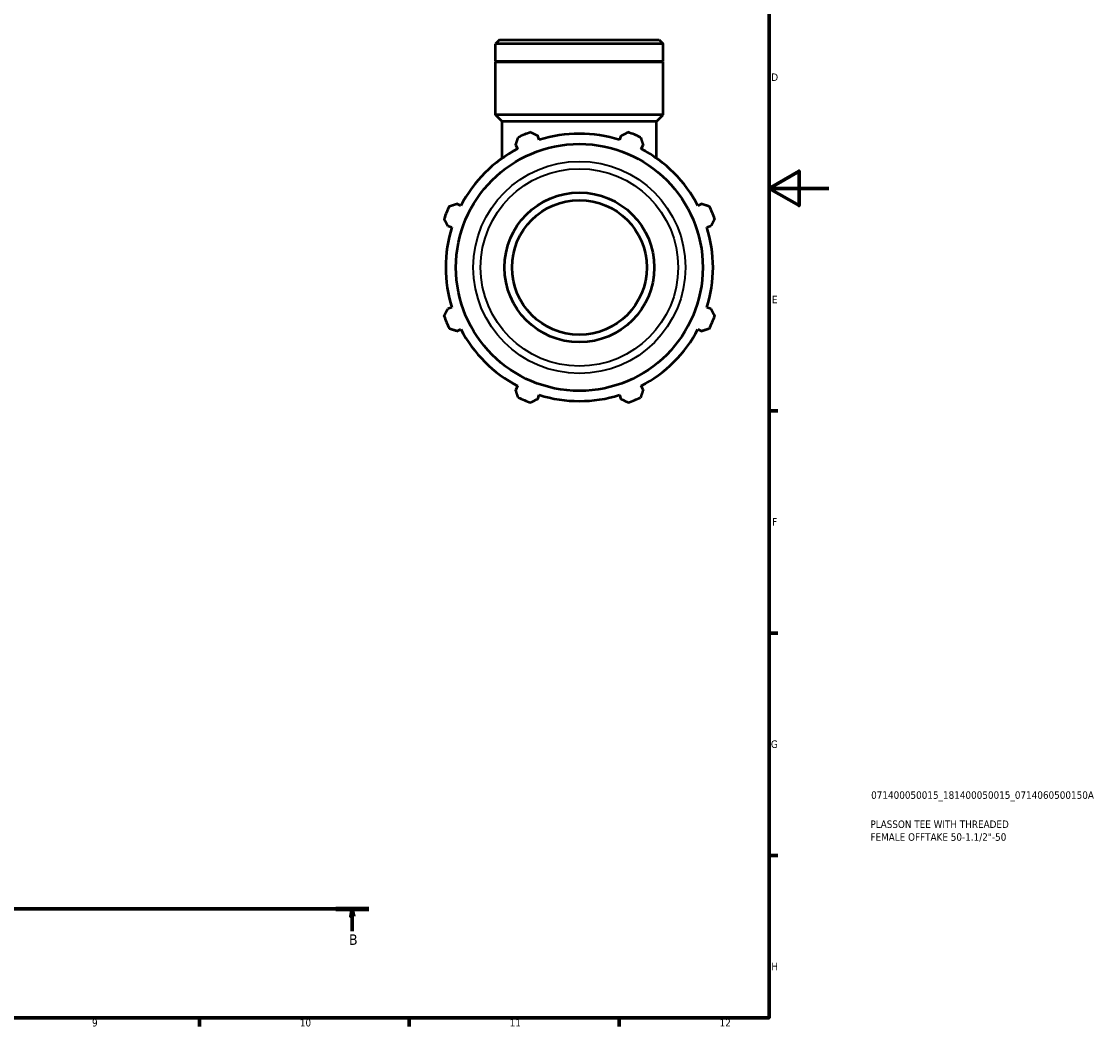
# Model space of a CAD drawing. Header units: millimetres. Extents: x 0 to 931, y 0 to 949.
# Tile 4 of 6: x 571 to 931, y 17 to 353. Entities that reach past the tile are written whole.
import ezdxf

# ---------------------------------------------------------------- set-up
doc = ezdxf.new("R2010")
doc.units = ezdxf.units.MM
doc.linetypes.add('CHAIN', pattern=[0.7087, 0.4724, -0.0591, 0.1181, -0.0591])
for name, color, linetype, lineweight in [('Border (ISO)', 7, 'Continuous', 70), ('Section Line (ISO)', 7, 'CHAIN', 70), ('Title (ISO)', 7, 'Continuous', 50), ('Visible (ISO)', 7, 'Continuous', 50), ('Visible Narrow (ISO)', 7, 'Continuous', 35)]:
    doc.layers.add(name, color=color, linetype=linetype, lineweight=lineweight)
doc.styles.add('Label Text (ISO)', font='tahoma.ttf')
doc.styles.add('Note Text (ISO)', font='tahoma.ttf')

# ---------------------------------------------------------------- blocks, each defined once
blk = doc.blocks.new('Borders Default Border')
at = {"layer": 'Border (ISO)'}
for p, q in [((821, 222.75), (823.9, 222.75)), ((821, 148.5), (823.9, 148.5)), ((821, 74.25), (823.9, 74.25)), ((630.75, 20), (630.75, 17.1)), ((700.83, 20), (700.83, 17.1)), ((770.92, 20), (770.92, 17.1))]:
    blk.add_line(p, q, dxfattribs=at)
at = {"layer": 'Border (ISO)', "flags": 128}
for points in [[(20, 20), (20, 574), (821, 574), (821, 20), (20, 20)], [(841, 297), (821, 297), (831, 302.77), (831, 291.23), (821, 297)]]:
    blk.add_lwpolyline(points, dxfattribs=at)
at = {"layer": 'Border (ISO)', "color": 232, "true_color": 0xca0064, "char_height": 2.5, "attachment_point": 7, "style": 'Note Text (ISO)'}
for s, insert in [('D', (821.73, 332.88)), ('E', (821.94, 258.63)), ('F', (822, 184.38)), ('G', (821.61, 110.08)), ('H', (821.74, 35.88)), ('9', (594.88, 17.05)), ('10', (664.29, 17.05)), ('11', (734.37, 17.1)), ('12', (804.46, 17.1))]:
    blk.add_mtext(s, dxfattribs=dict(at, insert=insert))
blk = doc.blocks.new('Title Blocks ISO')
at = {"layer": 'Title (ISO)', "color": 232, "true_color": 0xca0064, "style": 'Note Text (ISO)'}
for tag, p in [('PART_NUMBER_001', (34.08, 73.13)), ('DESCRIPTION_001', (33.84, 63.4)), ('DESCRIPTION_002', (33.84, 59.12))]:
    blk.add_attdef(tag, p, '', height=2.5, dxfattribs=at)
blk = doc.blocks.new('2dTransSection0')
at = {"layer": 'Section Line (ISO)', "linetype": 'CHAIN'}
blk.add_line((229.23, 56.35), (687.27, 56.35), dxfattribs=at)
at = {"layer": 'Section Line (ISO)', "linetype": 'Continuous', "lineweight": 140}
blk.add_line((676.31, 56.35), (687.27, 56.35), dxfattribs=at)
at = {"layer": 'Section Line (ISO)', "linetype": 'Continuous'}
for p, q in [((681.79, 56.35), (681.29, 53.85)), ((681.79, 53.85), (681.79, 56.35)), ((682.29, 53.85), (681.79, 56.35)), ((681.29, 53.85), (682.29, 53.85)), ((681.79, 48.93), (681.79, 53.85))]:
    blk.add_line(p, q, dxfattribs=at)
at = {"layer": 'Section Line (ISO)', "linetype": 'Continuous', "flags": 128}
blk.add_lwpolyline([(682.29, 53.85), (681.79, 56.35), (681.29, 53.85), (682.29, 53.85)], dxfattribs=at)
at = {"layer": 'Section Line (ISO)'}
blk.add_solid([(682.29, 53.85), (681.79, 56.35), (681.29, 53.85), (682.29, 53.85)], dxfattribs=at)
at = {"layer": 'Section Line (ISO)', "insert": (680.72, 44.35), "char_height": 3.5, "attachment_point": 7, "style": 'Label Text (ISO)'}
blk.add_mtext('B', dxfattribs=at)

msp = doc.modelspace()

# ---------------------------------------------------------------- linework, layer by layer
at = {"layer": 'Visible (ISO)'}
for p, q in [((730.958, 346.599), (729.613, 345.254)), ((730.958, 346.599), (784.324, 346.599)), ((784.324, 346.599), (785.669, 345.254)), ((785.669, 345.254), (729.613, 345.254)), ((729.613, 339.399), (729.613, 345.254)), ((785.669, 339.399), (785.669, 345.254)), ((785.669, 339.399), (729.613, 339.399)), ((729.913, 339.099), (729.613, 339.399)), ((785.669, 339.099), (729.613, 339.099)), ((729.613, 321.599), (729.613, 339.099)), ((785.369, 339.099), (785.669, 339.399)), ((785.669, 321.599), (785.669, 339.099)), ((785.669, 321.599), (729.613, 321.599)), ((731.855, 319.357), (729.613, 321.599)), ((783.427, 319.357), (785.669, 321.599)), ((783.427, 319.357), (731.855, 319.357)), ((731.855, 307.038), (731.855, 319.357)), ((783.427, 307.038), (783.427, 319.357)), ((744.217, 313.173), (743.784, 314.547)), ((771.497, 314.547), (771.064, 313.173)), ((736.364, 311.473), (737.028, 310.195)), ((778.253, 310.195), (778.918, 311.473)), ((718.045, 291.212), (716.767, 291.877)), ((798.514, 291.877), (797.237, 291.212)), ((713.694, 284.456), (715.067, 284.023)), ((800.215, 284.023), (801.588, 284.456)), ((715.067, 257.176), (713.694, 256.743)), ((801.588, 256.743), (800.215, 257.176)), ((716.767, 249.322), (718.045, 249.987)), ((797.237, 249.987), (798.514, 249.322)), ((737.028, 231.003), (736.364, 229.726)), ((778.918, 229.726), (778.253, 231.003)), ((743.784, 226.652), (744.217, 228.025)), ((771.064, 228.025), (771.497, 226.652))]:
    msp.add_line(p, q, dxfattribs=at)
for radius in [41.224, 25, 22.5]:
    msp.add_circle((757.641, 270.599), radius, dxfattribs=at)
for radius, start, end in [(48, 109.79198, 115.20802), (44.64, 72.5, 107.5), (48, 64.79198, 70.20802), (44.64, 117.5, 152.5), (44.64, 27.5, 62.5), (48, 154.79198, 160.20802), (48, 19.79198, 25.20802), (44.64, 162.5, 197.5), (44.64, 342.5, 17.5), (48, 199.79198, 205.20802), (48, 334.79198, 340.20802), (44.64, 207.5, 242.5), (44.64, 297.5, 332.5), (48, 244.79198, 250.20802), (44.64, 252.5, 287.5), (48, 289.79198, 295.20802)]:
    msp.add_arc((757.641, 270.599), radius, start, end, dxfattribs=at)
for points, weights in [([(736.364, 311.473), (736.772, 312.724), (737.197, 314.028)], [1.00243851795, 1.00162742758, 1]), ([(741.388, 315.764), (742.611, 315.143), (743.784, 314.547)], [1, 1.00162742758, 1.00243851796]), ([(771.497, 314.547), (772.671, 315.143), (773.894, 315.764)], [1.00243851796, 1.00162742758, 1]), ([(778.084, 314.028), (778.51, 312.724), (778.918, 311.473)], [1, 1.00162742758, 1.00243851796]), ([(714.212, 291.043), (715.516, 291.468), (716.767, 291.877)], [1, 1.00162742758, 1.00243851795]), ([(798.514, 291.877), (799.766, 291.468), (801.07, 291.043)], [1.00243851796, 1.00162742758, 1]), ([(713.694, 284.456), (713.097, 285.63), (712.476, 286.852)], [1.00243851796, 1.00162742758, 1]), ([(802.805, 286.852), (802.184, 285.63), (801.588, 284.456)], [1, 1.00162742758, 1.00243851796]), ([(712.476, 254.346), (713.097, 255.569), (713.694, 256.743)], [1, 1.00162742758, 1.00243851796]), ([(801.588, 256.743), (802.184, 255.569), (802.805, 254.346)], [1.00243851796, 1.00162742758, 1]), ([(716.767, 249.322), (715.516, 249.73), (714.212, 250.156)], [1.00243851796, 1.00162742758, 1]), ([(801.07, 250.156), (799.766, 249.73), (798.514, 249.322)], [1, 1.00162742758, 1.00243851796]), ([(737.197, 227.17), (736.772, 228.474), (736.364, 229.726)], [1, 1.00162742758, 1.00243851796]), ([(743.784, 226.652), (742.611, 226.056), (741.388, 225.435)], [1.00243851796, 1.00162742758, 1]), ([(773.894, 225.435), (772.671, 226.056), (771.497, 226.652)], [1, 1.00162742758, 1.00243851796]), ([(778.918, 229.726), (778.51, 228.474), (778.084, 227.17)], [1.00243851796, 1.00162742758, 1])]:
    msp.add_rational_spline(points, weights, degree=2, dxfattribs=at)
at = {"layer": 'Visible Narrow (ISO)'}
for radius in [35.421, 32.976]:
    msp.add_circle((757.641, 270.599), radius, dxfattribs=at)

# ---------------------------------------------------------------- block references
msp.add_blockref('Borders Default Border', (0, 0))
msp.add_blockref('Title Blocks ISO', (821, 20)).add_auto_attribs({'PART_NUMBER_001': '071400050015_181400050015_0714060500150A', 'DESCRIPTION_001': 'PLASSON TEE WITH THREADED', 'DESCRIPTION_002': 'FEMALE OFFTAKE 50-1.1/2"-50'})
at = {"layer": 'Section Line (ISO)'}
msp.add_blockref('2dTransSection0', (0, 0), dxfattribs=at)

doc.saveas('drawing.dxf')
